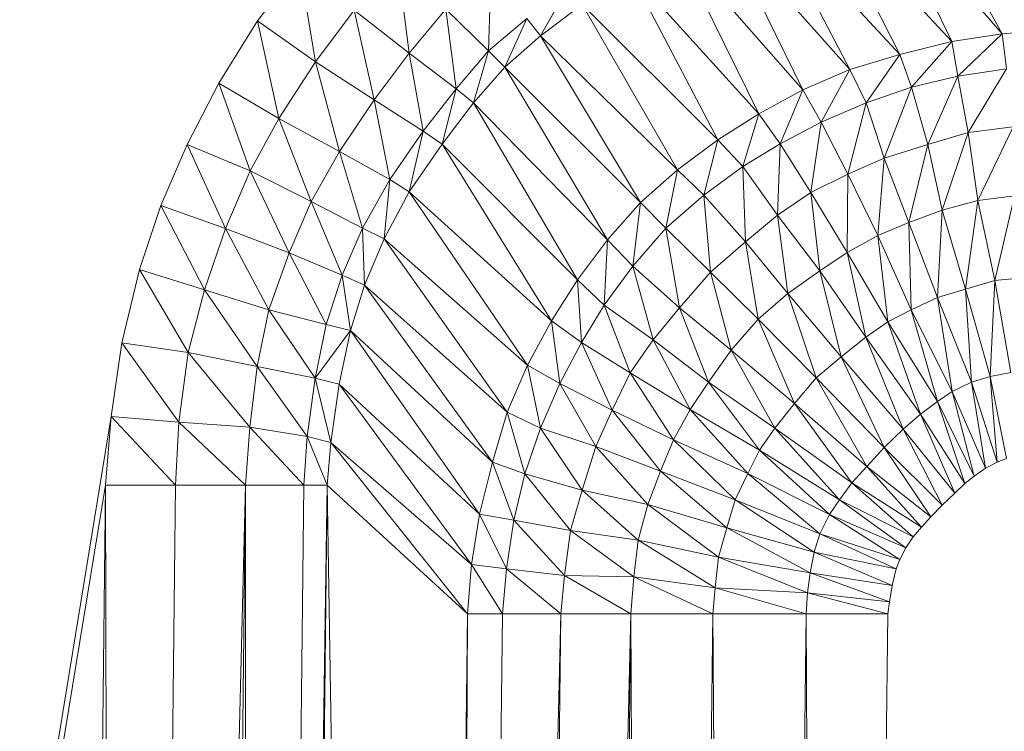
# Model space of a CAD drawing. Header units: metres. Extents: x 391.1 to 427.5, y 12.7 to 28.4.
# Tile 152 of 247: x 408.1951 to 408.252, y 24.031 to 24.072. Entities that reach past the tile are written whole.
import ezdxf

# ---------------------------------------------------------------- set-up
doc = ezdxf.new("R2010")
doc.units = ezdxf.units.M
doc.layers.add('02_MOBILIARIO', color=7, linetype='Continuous', lineweight=18)

# ---------------------------------------------------------------- blocks, each defined once
blk = doc.blocks.new('Family - Plats de dutxa PS-1-153501-01_PCI_PS1')
at = {"layer": '02_MOBILIARIO', "color": 253, "true_color": 0xaaaaaa}
for p, q in [((0.120128, 0.720494), (0.115559, 0.728821)), ((0.115559, 0.728821), (0.120128, 0.720494)), ((0.117235, 0.720043), (0.109721, 0.728133)), ((0.11423, 0.719293), (0.109721, 0.728133)), ((0.109721, 0.728133), (0.11423, 0.719293)), ((0.109721, 0.728133), (0.117235, 0.720043)), ((0.120128, 0.720494), (0.113086, 0.728618)), ((0.117235, 0.720043), (0.113086, 0.728618)), ((0.113086, 0.728618), (0.117235, 0.720043)), ((0.113086, 0.728618), (0.120128, 0.720494)), ((0.11423, 0.719293), (0.106628, 0.727487)), ((0.111338, 0.71843), (0.106628, 0.727487)), ((0.106628, 0.727487), (0.111338, 0.71843)), ((0.106628, 0.727487), (0.11423, 0.719293)), ((0.111338, 0.71843), (0.10401, 0.726672)), ((0.108633, 0.717266), (0.10401, 0.726672)), ((0.10401, 0.726672), (0.108633, 0.717266)), ((0.10401, 0.726672), (0.111338, 0.71843)), ((0.108633, 0.717266), (0.101344, 0.725544)), ((0.106078, 0.715878), (0.101344, 0.725544)), ((0.101344, 0.725544), (0.106078, 0.715878)), ((0.101344, 0.725544), (0.108633, 0.717266)), ((0.085222, 0.724776), (0.085896, 0.719382)), ((0.085896, 0.719382), (0.085222, 0.724776)), ((0.077141, 0.721235), (0.07957, 0.724408)), ((0.077141, 0.721235), (0.07957, 0.724408)), ((0.07957, 0.724408), (0.080487, 0.718877)), ((0.080487, 0.718877), (0.07957, 0.724408)), ((0.09048, 0.719517), (0.090615, 0.724101)), ((0.090615, 0.724101), (0.09048, 0.719517)), ((0.106078, 0.715878), (0.098635, 0.724094)), ((0.103712, 0.714376), (0.098635, 0.724094)), ((0.098635, 0.724094), (0.103712, 0.714376)), ((0.098635, 0.724094), (0.106078, 0.715878)), ((0.093482, 0.720373), (0.095127, 0.723292)), ((0.095127, 0.723292), (0.093482, 0.720373)), ((0.088009, 0.721908), (0.085896, 0.719382)), ((0.085896, 0.719382), (0.088009, 0.721908)), ((0.088009, 0.721908), (0.09048, 0.719517)), ((0.088009, 0.721908), (0.088619, 0.717308)), ((0.088619, 0.717308), (0.088009, 0.721908)), ((0.088009, 0.721908), (0.09048, 0.719517)), ((0.093482, 0.720373), (0.095882, 0.72219)), ((0.095882, 0.72219), (0.093482, 0.720373)), ((0.103712, 0.714376), (0.095882, 0.72219)), ((0.101401, 0.712641), (0.095882, 0.72219)), ((0.095882, 0.72219), (0.101401, 0.712641)), ((0.095882, 0.72219), (0.103712, 0.714376)), ((0.080487, 0.718877), (0.082717, 0.721855)), ((0.082717, 0.721855), (0.080487, 0.718877)), ((0.085896, 0.719382), (0.082717, 0.721855)), ((0.082717, 0.721855), (0.085896, 0.719382)), ((0.082717, 0.721855), (0.083873, 0.716686)), ((0.083873, 0.716686), (0.082717, 0.721855)), ((0.092689, 0.721378), (0.09048, 0.719517)), ((0.09048, 0.719517), (0.092689, 0.721378)), ((0.091424, 0.718573), (0.092689, 0.721378)), ((0.092689, 0.721378), (0.091424, 0.718573)), ((0.093482, 0.720373), (0.092689, 0.721378)), ((0.092689, 0.721378), (0.093482, 0.720373)), ((0.074923, 0.717635), (0.077141, 0.721235)), ((0.074923, 0.717635), (0.077141, 0.721235)), ((0.077141, 0.721235), (0.080487, 0.718877)), ((0.077141, 0.721235), (0.07838, 0.71561)), ((0.07838, 0.71561), (0.077141, 0.721235)), ((0.080487, 0.718877), (0.077141, 0.721235)), ((0.091424, 0.718573), (0.093482, 0.720373)), ((0.093482, 0.720373), (0.091424, 0.718573)), ((0.101401, 0.712641), (0.093482, 0.720373)), ((0.099255, 0.710758), (0.093482, 0.720373)), ((0.093482, 0.720373), (0.099255, 0.710758)), ((0.093482, 0.720373), (0.101401, 0.712641)), ((0.120128, 0.720494), (0.117235, 0.720043)), ((0.117235, 0.720043), (0.120128, 0.720494)), ((0.117573, 0.718054), (0.120128, 0.720494)), ((0.120128, 0.720494), (0.117573, 0.718054)), ((0.122975, 0.720731), (0.120128, 0.720494)), ((0.120128, 0.720494), (0.122975, 0.720731)), ((0.120391, 0.718467), (0.120128, 0.720494)), ((0.120128, 0.720494), (0.120391, 0.718467)), ((0.117235, 0.720043), (0.11423, 0.719293)), ((0.11423, 0.719293), (0.117235, 0.720043)), ((0.114906, 0.717416), (0.117235, 0.720043)), ((0.117235, 0.720043), (0.114906, 0.717416)), ((0.117573, 0.718054), (0.117235, 0.720043)), ((0.117235, 0.720043), (0.117573, 0.718054)), ((0.083873, 0.716686), (0.085896, 0.719382)), ((0.085896, 0.719382), (0.083873, 0.716686)), ((0.085896, 0.719382), (0.088619, 0.717308)), ((0.085896, 0.719382), (0.086705, 0.71487)), ((0.086705, 0.71487), (0.085896, 0.719382)), ((0.088619, 0.717308), (0.085896, 0.719382)), ((0.09048, 0.719517), (0.088619, 0.717308)), ((0.088619, 0.717308), (0.09048, 0.719517)), ((0.09048, 0.719517), (0.089624, 0.716515)), ((0.089624, 0.716515), (0.09048, 0.719517)), ((0.09048, 0.719517), (0.091424, 0.718573)), ((0.09048, 0.719517), (0.091424, 0.718573)), ((0.11423, 0.719293), (0.111338, 0.71843)), ((0.111338, 0.71843), (0.11423, 0.719293)), ((0.112277, 0.716516), (0.11423, 0.719293)), ((0.11423, 0.719293), (0.112277, 0.716516)), ((0.114906, 0.717416), (0.11423, 0.719293)), ((0.11423, 0.719293), (0.114906, 0.717416)), ((0.07838, 0.71561), (0.080487, 0.718877)), ((0.080487, 0.718877), (0.07838, 0.71561)), ((0.083873, 0.716686), (0.080487, 0.718877)), ((0.080487, 0.718877), (0.083873, 0.716686)), ((0.080487, 0.718877), (0.081883, 0.713704)), ((0.081883, 0.713704), (0.080487, 0.718877)), ((0.089624, 0.716515), (0.091424, 0.718573)), ((0.091424, 0.718573), (0.089624, 0.716515)), ((0.091424, 0.718573), (0.099255, 0.710758)), ((0.091424, 0.718573), (0.097357, 0.708596)), ((0.097357, 0.708596), (0.091424, 0.718573)), ((0.091424, 0.718573), (0.099255, 0.710758)), ((0.120391, 0.718467), (0.117573, 0.718054)), ((0.117573, 0.718054), (0.120391, 0.718467)), ((0.118175, 0.714789), (0.120391, 0.718467)), ((0.120391, 0.718467), (0.118175, 0.714789)), ((0.111338, 0.71843), (0.108633, 0.717266)), ((0.108633, 0.717266), (0.111338, 0.71843)), ((0.109685, 0.71539), (0.111338, 0.71843)), ((0.111338, 0.71843), (0.109685, 0.71539)), ((0.112277, 0.716516), (0.111338, 0.71843)), ((0.111338, 0.71843), (0.112277, 0.716516)), ((0.117573, 0.718054), (0.114906, 0.717416)), ((0.114906, 0.717416), (0.117573, 0.718054)), ((0.115842, 0.71411), (0.117573, 0.718054)), ((0.117573, 0.718054), (0.115842, 0.71411)), ((0.118175, 0.714789), (0.117573, 0.718054)), ((0.117573, 0.718054), (0.118175, 0.714789)), ((0.073086, 0.714101), (0.074923, 0.717635)), ((0.073086, 0.714101), (0.074923, 0.717635)), ((0.07838, 0.71561), (0.074923, 0.717635)), ((0.074923, 0.717635), (0.07838, 0.71561)), ((0.074923, 0.717635), (0.076727, 0.712582)), ((0.076727, 0.712582), (0.074923, 0.717635)), ((0.114906, 0.717416), (0.112277, 0.716516)), ((0.112277, 0.716516), (0.114906, 0.717416)), ((0.113325, 0.713322), (0.114906, 0.717416)), ((0.114906, 0.717416), (0.113325, 0.713322)), ((0.114906, 0.717416), (0.115842, 0.71411)), ((0.115842, 0.71411), (0.114906, 0.717416)), ((0.088619, 0.717308), (0.086705, 0.71487)), ((0.086705, 0.71487), (0.088619, 0.717308)), ((0.088619, 0.717308), (0.087807, 0.714116)), ((0.087807, 0.714116), (0.088619, 0.717308)), ((0.089624, 0.716515), (0.088619, 0.717308)), ((0.088619, 0.717308), (0.089624, 0.716515)), ((0.108633, 0.717266), (0.106078, 0.715878)), ((0.106078, 0.715878), (0.108633, 0.717266)), ((0.107314, 0.714148), (0.108633, 0.717266)), ((0.108633, 0.717266), (0.107314, 0.714148)), ((0.109685, 0.71539), (0.108633, 0.717266)), ((0.108633, 0.717266), (0.109685, 0.71539)), ((0.081883, 0.713704), (0.083873, 0.716686)), ((0.083873, 0.716686), (0.081883, 0.713704)), ((0.086705, 0.71487), (0.083873, 0.716686)), ((0.083873, 0.716686), (0.086705, 0.71487)), ((0.083873, 0.716686), (0.084782, 0.712078)), ((0.084782, 0.712078), (0.083873, 0.716686)), ((0.087807, 0.714116), (0.089624, 0.716515)), ((0.089624, 0.716515), (0.087807, 0.714116)), ((0.097357, 0.708596), (0.089624, 0.716515)), ((0.089624, 0.716515), (0.097357, 0.708596)), ((0.089624, 0.716515), (0.095621, 0.706286)), ((0.095621, 0.706286), (0.089624, 0.716515)), ((0.112277, 0.716516), (0.109685, 0.71539)), ((0.109685, 0.71539), (0.112277, 0.716516)), ((0.111221, 0.712384), (0.112277, 0.716516)), ((0.112277, 0.716516), (0.111221, 0.712384)), ((0.113325, 0.713322), (0.112277, 0.716516)), ((0.112277, 0.716516), (0.113325, 0.713322)), ((0.106078, 0.715878), (0.103712, 0.714376)), ((0.103712, 0.714376), (0.106078, 0.715878)), ((0.105173, 0.712834), (0.106078, 0.715878)), ((0.106078, 0.715878), (0.105173, 0.712834)), ((0.107314, 0.714148), (0.106078, 0.715878)), ((0.106078, 0.715878), (0.107314, 0.714148)), ((0.07838, 0.71561), (0.076727, 0.712582)), ((0.076727, 0.712582), (0.07838, 0.71561)), ((0.081883, 0.713704), (0.07838, 0.71561)), ((0.07838, 0.71561), (0.081883, 0.713704)), ((0.07838, 0.71561), (0.080239, 0.710814)), ((0.080239, 0.710814), (0.07838, 0.71561)), ((0.109685, 0.71539), (0.107314, 0.714148)), ((0.107314, 0.714148), (0.109685, 0.71539)), ((0.10908, 0.711333), (0.109685, 0.71539)), ((0.109685, 0.71539), (0.10908, 0.711333)), ((0.111221, 0.712384), (0.109685, 0.71539)), ((0.109685, 0.71539), (0.111221, 0.712384)), ((0.120767, 0.715127), (0.118175, 0.714789)), ((0.118175, 0.714789), (0.120767, 0.715127)), ((0.118734, 0.710871), (0.120767, 0.715127)), ((0.120767, 0.715127), (0.118734, 0.710871)), ((0.084782, 0.712078), (0.086705, 0.71487)), ((0.086705, 0.71487), (0.084782, 0.712078)), ((0.086705, 0.71487), (0.085903, 0.711362)), ((0.085903, 0.711362), (0.086705, 0.71487)), ((0.086705, 0.71487), (0.087807, 0.714116)), ((0.087807, 0.714116), (0.086705, 0.71487)), ((0.115842, 0.71411), (0.118175, 0.714789)), ((0.118175, 0.714789), (0.115842, 0.71411)), ((0.116668, 0.710308), (0.118175, 0.714789)), ((0.118175, 0.714789), (0.116668, 0.710308)), ((0.118734, 0.710871), (0.118175, 0.714789)), ((0.118175, 0.714789), (0.118734, 0.710871)), ((0.071574, 0.710589), (0.073086, 0.714101)), ((0.071574, 0.710589), (0.073086, 0.714101)), ((0.073086, 0.714101), (0.076727, 0.712582)), ((0.073086, 0.714101), (0.0753, 0.709251)), ((0.0753, 0.709251), (0.073086, 0.714101)), ((0.076727, 0.712582), (0.073086, 0.714101)), ((0.085903, 0.711362), (0.087807, 0.714116)), ((0.087807, 0.714116), (0.085903, 0.711362)), ((0.095621, 0.706286), (0.087807, 0.714116)), ((0.087807, 0.714116), (0.095621, 0.706286)), ((0.087807, 0.714116), (0.09412, 0.703919)), ((0.09412, 0.703919), (0.087807, 0.714116)), ((0.103712, 0.714376), (0.101401, 0.712641)), ((0.101401, 0.712641), (0.103712, 0.714376)), ((0.102919, 0.711183), (0.103712, 0.714376)), ((0.103712, 0.714376), (0.102919, 0.711183)), ((0.105173, 0.712834), (0.103712, 0.714376)), ((0.103712, 0.714376), (0.105173, 0.712834)), ((0.107314, 0.714148), (0.105173, 0.712834)), ((0.105173, 0.712834), (0.107314, 0.714148)), ((0.107164, 0.710019), (0.107314, 0.714148)), ((0.107314, 0.714148), (0.107164, 0.710019)), ((0.10908, 0.711333), (0.107314, 0.714148)), ((0.107314, 0.714148), (0.10908, 0.711333)), ((0.113325, 0.713322), (0.115842, 0.71411)), ((0.115842, 0.71411), (0.113325, 0.713322)), ((0.114752, 0.709595), (0.115842, 0.71411)), ((0.115842, 0.71411), (0.114752, 0.709595)), ((0.116668, 0.710308), (0.115842, 0.71411)), ((0.115842, 0.71411), (0.116668, 0.710308)), ((0.080239, 0.710814), (0.081883, 0.713704)), ((0.081883, 0.713704), (0.080239, 0.710814)), ((0.084782, 0.712078), (0.081883, 0.713704)), ((0.081883, 0.713704), (0.084782, 0.712078)), ((0.081883, 0.713704), (0.083199, 0.70927)), ((0.083199, 0.70927), (0.081883, 0.713704)), ((0.105173, 0.712834), (0.102919, 0.711183)), ((0.102919, 0.711183), (0.105173, 0.712834)), ((0.107164, 0.710019), (0.105173, 0.712834)), ((0.105323, 0.708481), (0.105173, 0.712834)), ((0.105173, 0.712834), (0.105323, 0.708481)), ((0.105173, 0.712834), (0.107164, 0.710019)), ((0.113325, 0.713322), (0.111221, 0.712384)), ((0.111221, 0.712384), (0.113325, 0.713322)), ((0.112949, 0.708845), (0.113325, 0.713322)), ((0.113325, 0.713322), (0.112949, 0.708845)), ((0.113325, 0.713322), (0.114752, 0.709595)), ((0.114752, 0.709595), (0.113325, 0.713322)), ((0.0753, 0.709251), (0.076727, 0.712582)), ((0.076727, 0.712582), (0.0753, 0.709251)), ((0.076727, 0.712582), (0.080239, 0.710814)), ((0.076727, 0.712582), (0.078968, 0.707857)), ((0.078968, 0.707857), (0.076727, 0.712582)), ((0.080239, 0.710814), (0.076727, 0.712582)), ((0.101401, 0.712641), (0.099255, 0.710758)), ((0.099255, 0.710758), (0.101401, 0.712641)), ((0.100727, 0.70927), (0.101401, 0.712641)), ((0.101401, 0.712641), (0.100727, 0.70927)), ((0.102919, 0.711183), (0.101401, 0.712641)), ((0.101401, 0.712641), (0.102919, 0.711183)), ((0.111221, 0.712384), (0.10908, 0.711333)), ((0.10908, 0.711333), (0.111221, 0.712384)), ((0.111184, 0.707869), (0.111221, 0.712384)), ((0.111221, 0.712384), (0.111184, 0.707869)), ((0.112949, 0.708845), (0.111221, 0.712384)), ((0.111221, 0.712384), (0.112949, 0.708845)), ((0.083199, 0.70927), (0.084782, 0.712078)), ((0.084782, 0.712078), (0.083199, 0.70927)), ((0.084782, 0.712078), (0.084454, 0.708654)), ((0.084454, 0.708654), (0.084782, 0.712078)), ((0.085903, 0.711362), (0.084782, 0.712078)), ((0.084782, 0.712078), (0.085903, 0.711362)), ((0.084454, 0.708654), (0.085903, 0.711362)), ((0.085903, 0.711362), (0.084454, 0.708654)), ((0.09412, 0.703919), (0.085903, 0.711362)), ((0.085903, 0.711362), (0.09412, 0.703919)), ((0.085903, 0.711362), (0.092731, 0.701364)), ((0.092731, 0.701364), (0.085903, 0.711362)), ((0.102919, 0.711183), (0.100727, 0.70927)), ((0.100727, 0.70927), (0.102919, 0.711183)), ((0.105323, 0.708481), (0.102919, 0.711183)), ((0.103297, 0.706743), (0.102919, 0.711183)), ((0.102919, 0.711183), (0.103297, 0.706743)), ((0.102919, 0.711183), (0.105323, 0.708481)), ((0.10908, 0.711333), (0.107164, 0.710019)), ((0.107164, 0.710019), (0.10908, 0.711333)), ((0.111184, 0.707869), (0.10908, 0.711333)), ((0.109606, 0.706818), (0.10908, 0.711333)), ((0.10908, 0.711333), (0.109606, 0.706818)), ((0.10908, 0.711333), (0.111184, 0.707869)), ((0.118734, 0.710871), (0.120838, 0.711134)), ((0.120838, 0.711134), (0.118734, 0.710871)), ((0.119711, 0.706244), (0.120838, 0.711134)), ((0.120838, 0.711134), (0.119711, 0.706244)), ((0.070343, 0.706895), (0.071574, 0.710589)), ((0.070343, 0.706895), (0.071574, 0.710589)), ((0.0753, 0.709251), (0.071574, 0.710589)), ((0.071574, 0.710589), (0.0753, 0.709251)), ((0.071574, 0.710589), (0.074078, 0.705715)), ((0.074078, 0.705715), (0.071574, 0.710589)), ((0.078968, 0.707857), (0.080239, 0.710814)), ((0.080239, 0.710814), (0.078968, 0.707857)), ((0.083199, 0.70927), (0.080239, 0.710814)), ((0.080239, 0.710814), (0.083199, 0.70927)), ((0.080239, 0.710814), (0.082035, 0.706565)), ((0.082035, 0.706565), (0.080239, 0.710814)), ((0.099255, 0.710758), (0.097357, 0.708596)), ((0.097357, 0.708596), (0.099255, 0.710758)), ((0.099255, 0.710758), (0.098815, 0.707078)), ((0.098815, 0.707078), (0.099255, 0.710758)), ((0.099255, 0.710758), (0.100727, 0.70927)), ((0.099255, 0.710758), (0.100727, 0.70927)), ((0.116668, 0.710308), (0.118734, 0.710871)), ((0.118734, 0.710871), (0.116668, 0.710308)), ((0.11802, 0.705756), (0.118734, 0.710871)), ((0.118734, 0.710871), (0.11802, 0.705756)), ((0.119711, 0.706244), (0.118734, 0.710871)), ((0.118734, 0.710871), (0.119711, 0.706244)), ((0.107164, 0.710019), (0.105323, 0.708481)), ((0.105323, 0.708481), (0.107164, 0.710019)), ((0.109606, 0.706818), (0.107164, 0.710019)), ((0.107765, 0.705505), (0.107164, 0.710019)), ((0.107164, 0.710019), (0.107765, 0.705505)), ((0.107164, 0.710019), (0.109606, 0.706818)), ((0.114752, 0.709595), (0.116668, 0.710308)), ((0.116668, 0.710308), (0.114752, 0.709595)), ((0.116405, 0.705268), (0.116668, 0.710308)), ((0.116668, 0.710308), (0.116405, 0.705268)), ((0.11802, 0.705756), (0.116668, 0.710308)), ((0.116668, 0.710308), (0.11802, 0.705756)), ((0.112949, 0.708845), (0.114752, 0.709595)), ((0.114752, 0.709595), (0.112949, 0.708845)), ((0.116405, 0.705268), (0.114752, 0.709595)), ((0.114885, 0.704551), (0.114752, 0.709595)), ((0.114752, 0.709595), (0.114885, 0.704551)), ((0.114752, 0.709595), (0.116405, 0.705268)), ((0.0753, 0.709251), (0.074078, 0.705715)), ((0.074078, 0.705715), (0.0753, 0.709251)), ((0.078968, 0.707857), (0.0753, 0.709251)), ((0.0753, 0.709251), (0.078968, 0.707857)), ((0.0753, 0.709251), (0.077806, 0.704551)), ((0.077806, 0.704551), (0.0753, 0.709251)), ((0.083199, 0.70927), (0.082035, 0.706565)), ((0.082035, 0.706565), (0.083199, 0.70927)), ((0.084454, 0.708654), (0.083199, 0.70927)), ((0.083199, 0.70927), (0.084454, 0.708654)), ((0.083199, 0.70927), (0.083325, 0.705987)), ((0.083325, 0.705987), (0.083199, 0.70927)), ((0.100727, 0.70927), (0.098815, 0.707078)), ((0.098815, 0.707078), (0.100727, 0.70927)), ((0.100727, 0.70927), (0.103297, 0.706743)), ((0.100727, 0.70927), (0.101517, 0.704674)), ((0.101517, 0.704674), (0.100727, 0.70927)), ((0.100727, 0.70927), (0.103297, 0.706743)), ((0.111184, 0.707869), (0.112949, 0.708845)), ((0.112949, 0.708845), (0.111184, 0.707869)), ((0.114885, 0.704551), (0.112949, 0.708845)), ((0.113536, 0.703877), (0.112949, 0.708845)), ((0.112949, 0.708845), (0.113536, 0.703877)), ((0.112949, 0.708845), (0.114885, 0.704551)), ((0.083325, 0.705987), (0.084454, 0.708654)), ((0.084454, 0.708654), (0.083325, 0.705987)), ((0.092731, 0.701364), (0.084454, 0.708654)), ((0.084454, 0.708654), (0.092731, 0.701364)), ((0.084454, 0.708654), (0.091568, 0.69866)), ((0.091568, 0.69866), (0.084454, 0.708654)), ((0.097357, 0.708596), (0.095621, 0.706286)), ((0.095621, 0.706286), (0.097357, 0.708596)), ((0.097357, 0.708596), (0.097163, 0.704824)), ((0.097163, 0.704824), (0.097357, 0.708596)), ((0.098815, 0.707078), (0.097357, 0.708596)), ((0.097357, 0.708596), (0.098815, 0.707078)), ((0.105323, 0.708481), (0.103297, 0.706743)), ((0.103297, 0.706743), (0.105323, 0.708481)), ((0.105323, 0.708481), (0.107765, 0.705505)), ((0.107765, 0.705505), (0.105323, 0.708481)), ((0.106053, 0.704015), (0.105323, 0.708481)), ((0.105323, 0.708481), (0.106053, 0.704015)), ((0.077806, 0.704551), (0.078968, 0.707857)), ((0.078968, 0.707857), (0.077806, 0.704551)), ((0.082035, 0.706565), (0.078968, 0.707857)), ((0.078968, 0.707857), (0.082035, 0.706565)), ((0.078968, 0.707857), (0.081118, 0.70371)), ((0.081118, 0.70371), (0.078968, 0.707857)), ((0.109606, 0.706818), (0.111184, 0.707869)), ((0.111184, 0.707869), (0.109606, 0.706818)), ((0.113536, 0.703877), (0.111184, 0.707869)), ((0.112273, 0.702979), (0.111184, 0.707869)), ((0.111184, 0.707869), (0.112273, 0.702979)), ((0.111184, 0.707869), (0.113536, 0.703877)), ((0.069318, 0.702653), (0.070343, 0.706895)), ((0.069318, 0.702653), (0.070343, 0.706895)), ((0.074078, 0.705715), (0.070343, 0.706895)), ((0.070343, 0.706895), (0.074078, 0.705715)), ((0.070343, 0.706895), (0.073146, 0.702106)), ((0.073146, 0.702106), (0.070343, 0.706895)), ((0.082035, 0.706565), (0.081118, 0.70371)), ((0.081118, 0.70371), (0.082035, 0.706565)), ((0.083325, 0.705987), (0.082035, 0.706565)), ((0.082035, 0.706565), (0.083325, 0.705987)), ((0.082035, 0.706565), (0.08251, 0.70337)), ((0.08251, 0.70337), (0.082035, 0.706565)), ((0.098815, 0.707078), (0.097163, 0.704824)), ((0.097163, 0.704824), (0.098815, 0.707078)), ((0.101517, 0.704674), (0.098815, 0.707078)), ((0.098815, 0.707078), (0.101517, 0.704674)), ((0.098815, 0.707078), (0.099978, 0.702833)), ((0.099978, 0.702833), (0.098815, 0.707078)), ((0.103297, 0.706743), (0.101517, 0.704674)), ((0.101517, 0.704674), (0.103297, 0.706743)), ((0.103297, 0.706743), (0.106053, 0.704015)), ((0.103297, 0.706743), (0.104493, 0.702232)), ((0.104493, 0.702232), (0.103297, 0.706743)), ((0.103297, 0.706743), (0.106053, 0.704015)), ((0.107765, 0.705505), (0.109606, 0.706818)), ((0.109606, 0.706818), (0.107765, 0.705505)), ((0.112273, 0.702979), (0.109606, 0.706818)), ((0.11084, 0.701854), (0.109606, 0.706818)), ((0.109606, 0.706818), (0.11084, 0.701854)), ((0.109606, 0.706818), (0.112273, 0.702979)), ((0.08251, 0.70337), (0.083325, 0.705987)), ((0.083325, 0.705987), (0.08251, 0.70337)), ((0.091568, 0.69866), (0.083325, 0.705987)), ((0.083325, 0.705987), (0.091568, 0.69866)), ((0.083325, 0.705987), (0.090705, 0.695767)), ((0.090705, 0.695767), (0.083325, 0.705987)), ((0.095621, 0.706286), (0.09412, 0.703919)), ((0.09412, 0.703919), (0.095621, 0.706286)), ((0.097163, 0.704824), (0.095621, 0.706286)), ((0.095621, 0.706286), (0.097163, 0.704824)), ((0.095621, 0.706286), (0.09585, 0.702683)), ((0.09585, 0.702683), (0.095621, 0.706286)), ((0.119711, 0.706244), (0.11802, 0.705756)), ((0.11802, 0.705756), (0.119711, 0.706244)), ((0.119433, 0.700706), (0.119711, 0.706244)), ((0.119711, 0.706244), (0.119433, 0.700706)), ((0.121477, 0.706432), (0.119711, 0.706244)), ((0.119711, 0.706244), (0.121477, 0.706432)), ((0.120627, 0.700944), (0.119711, 0.706244)), ((0.119711, 0.706244), (0.120627, 0.700944)), ((0.074078, 0.705715), (0.073146, 0.702106)), ((0.073146, 0.702106), (0.074078, 0.705715)), ((0.074078, 0.705715), (0.077806, 0.704551)), ((0.074078, 0.705715), (0.077134, 0.701296)), ((0.077134, 0.701296), (0.074078, 0.705715)), ((0.077806, 0.704551), (0.074078, 0.705715)), ((0.106053, 0.704015), (0.107765, 0.705505)), ((0.107765, 0.705505), (0.106053, 0.704015)), ((0.11084, 0.701854), (0.107765, 0.705505)), ((0.10939, 0.700643), (0.107765, 0.705505)), ((0.107765, 0.705505), (0.10939, 0.700643)), ((0.107765, 0.705505), (0.11084, 0.701854)), ((0.11802, 0.705756), (0.116405, 0.705268)), ((0.116405, 0.705268), (0.11802, 0.705756)), ((0.119433, 0.700706), (0.11802, 0.705756)), ((0.118359, 0.700386), (0.11802, 0.705756)), ((0.11802, 0.705756), (0.118359, 0.700386)), ((0.11802, 0.705756), (0.119433, 0.700706)), ((0.097163, 0.704824), (0.09585, 0.702683)), ((0.09585, 0.702683), (0.097163, 0.704824)), ((0.099978, 0.702833), (0.097163, 0.704824)), ((0.097163, 0.704824), (0.099978, 0.702833)), ((0.097163, 0.704824), (0.098664, 0.700917)), ((0.098664, 0.700917), (0.097163, 0.704824)), ((0.116405, 0.705268), (0.114885, 0.704551)), ((0.114885, 0.704551), (0.116405, 0.705268)), ((0.118359, 0.700386), (0.116405, 0.705268)), ((0.117241, 0.699839), (0.116405, 0.705268)), ((0.116405, 0.705268), (0.117241, 0.699839)), ((0.116405, 0.705268), (0.118359, 0.700386)), ((0.077134, 0.701296), (0.077806, 0.704551)), ((0.077806, 0.704551), (0.077134, 0.701296)), ((0.081118, 0.70371), (0.077806, 0.704551)), ((0.077806, 0.704551), (0.081118, 0.70371)), ((0.077806, 0.704551), (0.080472, 0.700616)), ((0.080472, 0.700616), (0.077806, 0.704551)), ((0.101517, 0.704674), (0.099978, 0.702833)), ((0.099978, 0.702833), (0.101517, 0.704674)), ((0.101517, 0.704674), (0.104493, 0.702232)), ((0.101517, 0.704674), (0.103179, 0.700391)), ((0.103179, 0.700391), (0.101517, 0.704674)), ((0.104493, 0.702232), (0.101517, 0.704674)), ((0.114885, 0.704551), (0.113536, 0.703877)), ((0.113536, 0.703877), (0.114885, 0.704551)), ((0.117241, 0.699839), (0.114885, 0.704551)), ((0.116405, 0.69926), (0.114885, 0.704551)), ((0.114885, 0.704551), (0.116405, 0.69926)), ((0.114885, 0.704551), (0.117241, 0.699839)), ((0.081118, 0.70371), (0.080472, 0.700616)), ((0.081118, 0.70371), (0.080472, 0.700616)), ((0.08251, 0.70337), (0.081118, 0.70371)), ((0.081118, 0.70371), (0.08251, 0.70337)), ((0.09412, 0.703919), (0.092731, 0.701364)), ((0.092731, 0.701364), (0.09412, 0.703919)), ((0.09585, 0.702683), (0.09412, 0.703919)), ((0.09412, 0.703919), (0.09585, 0.702683)), ((0.09412, 0.703919), (0.094608, 0.700313)), ((0.094608, 0.700313), (0.09412, 0.703919)), ((0.104493, 0.702232), (0.106053, 0.704015)), ((0.106053, 0.704015), (0.104493, 0.702232)), ((0.106053, 0.704015), (0.10939, 0.700643)), ((0.106053, 0.704015), (0.108143, 0.699158)), ((0.108143, 0.699158), (0.106053, 0.704015)), ((0.106053, 0.704015), (0.10939, 0.700643)), ((0.113536, 0.703877), (0.112273, 0.702979)), ((0.112273, 0.702979), (0.113536, 0.703877)), ((0.116405, 0.69926), (0.113536, 0.703877)), ((0.115428, 0.698547), (0.113536, 0.703877)), ((0.113536, 0.703877), (0.115428, 0.698547)), ((0.113536, 0.703877), (0.116405, 0.69926)), ((0.080472, 0.700616), (0.08251, 0.70337)), ((0.08251, 0.70337), (0.080472, 0.700616)), ((0.081865, 0.700276), (0.08251, 0.70337)), ((0.081865, 0.700276), (0.08251, 0.70337)), ((0.090705, 0.695767), (0.08251, 0.70337)), ((0.08251, 0.70337), (0.090705, 0.695767)), ((0.08251, 0.70337), (0.089954, 0.692762)), ((0.089954, 0.692762), (0.08251, 0.70337)), ((0.069318, 0.702653), (0.068703, 0.698412)), ((0.068703, 0.698412), (0.069318, 0.702653)), ((0.073146, 0.702106), (0.069318, 0.702653)), ((0.069318, 0.702653), (0.073146, 0.702106)), ((0.069318, 0.702653), (0.072599, 0.69807)), ((0.072599, 0.69807), (0.069318, 0.702653)), ((0.09585, 0.702683), (0.094608, 0.700313)), ((0.094608, 0.700313), (0.09585, 0.702683)), ((0.098664, 0.700917), (0.09585, 0.702683)), ((0.09585, 0.702683), (0.098664, 0.700917)), ((0.09585, 0.702683), (0.097614, 0.698776)), ((0.097614, 0.698776), (0.09585, 0.702683)), ((0.099978, 0.702833), (0.098664, 0.700917)), ((0.098664, 0.700917), (0.099978, 0.702833)), ((0.103179, 0.700391), (0.099978, 0.702833)), ((0.099978, 0.702833), (0.103179, 0.700391)), ((0.099978, 0.702833), (0.102128, 0.698814)), ((0.102128, 0.698814), (0.099978, 0.702833)), ((0.112273, 0.702979), (0.11084, 0.701854)), ((0.11084, 0.701854), (0.112273, 0.702979)), ((0.112273, 0.702979), (0.115428, 0.698547)), ((0.115428, 0.698547), (0.112273, 0.702979)), ((0.114422, 0.697674), (0.112273, 0.702979)), ((0.112273, 0.702979), (0.114422, 0.697674)), ((0.073146, 0.702106), (0.072599, 0.69807)), ((0.072599, 0.69807), (0.073146, 0.702106)), ((0.077134, 0.701296), (0.073146, 0.702106)), ((0.073146, 0.702106), (0.077134, 0.701296)), ((0.073146, 0.702106), (0.076699, 0.697796)), ((0.076699, 0.697796), (0.073146, 0.702106)), ((0.103179, 0.700391), (0.104493, 0.702232)), ((0.104493, 0.702232), (0.103179, 0.700391)), ((0.108143, 0.699158), (0.104493, 0.702232)), ((0.104493, 0.702232), (0.108143, 0.699158)), ((0.104493, 0.702232), (0.107018, 0.697724)), ((0.107018, 0.697724), (0.104493, 0.702232)), ((0.11084, 0.701854), (0.10939, 0.700643)), ((0.10939, 0.700643), (0.11084, 0.701854)), ((0.114422, 0.697674), (0.11084, 0.701854)), ((0.113322, 0.696607), (0.11084, 0.701854)), ((0.11084, 0.701854), (0.113322, 0.696607)), ((0.11084, 0.701854), (0.114422, 0.697674)), ((0.076699, 0.697796), (0.077134, 0.701296)), ((0.077134, 0.701296), (0.076699, 0.697796)), ((0.080472, 0.700616), (0.077134, 0.701296)), ((0.077134, 0.701296), (0.080472, 0.700616)), ((0.077134, 0.701296), (0.080021, 0.697251)), ((0.080021, 0.697251), (0.077134, 0.701296)), ((0.092731, 0.701364), (0.091568, 0.69866)), ((0.091568, 0.69866), (0.092731, 0.701364)), ((0.094608, 0.700313), (0.092731, 0.701364)), ((0.092731, 0.701364), (0.094608, 0.700313)), ((0.092731, 0.701364), (0.093482, 0.697721)), ((0.093482, 0.697721), (0.092731, 0.701364)), ((0.098664, 0.700917), (0.097614, 0.698776)), ((0.097614, 0.698776), (0.098664, 0.700917)), ((0.102128, 0.698814), (0.098664, 0.700917)), ((0.098664, 0.700917), (0.102128, 0.698814)), ((0.098664, 0.700917), (0.101152, 0.697048)), ((0.101152, 0.697048), (0.098664, 0.700917)), ((0.120627, 0.700944), (0.119433, 0.700706)), ((0.119433, 0.700706), (0.120627, 0.700944)), ((0.080472, 0.700616), (0.080021, 0.697251)), ((0.080021, 0.697251), (0.080472, 0.700616)), ((0.081865, 0.700276), (0.080472, 0.700616)), ((0.080472, 0.700616), (0.081865, 0.700276)), ((0.080472, 0.700616), (0.081379, 0.696911)), ((0.081379, 0.696911), (0.080472, 0.700616)), ((0.081379, 0.696911), (0.081865, 0.700276)), ((0.081865, 0.700276), (0.081379, 0.696911)), ((0.089954, 0.692762), (0.081865, 0.700276)), ((0.081865, 0.700276), (0.089954, 0.692762)), ((0.081865, 0.700276), (0.089504, 0.689869)), ((0.089504, 0.689869), (0.081865, 0.700276)), ((0.094608, 0.700313), (0.093482, 0.697721)), ((0.093482, 0.697721), (0.094608, 0.700313)), ((0.097614, 0.698776), (0.094608, 0.700313)), ((0.094608, 0.700313), (0.097614, 0.698776)), ((0.094608, 0.700313), (0.096675, 0.696672)), ((0.096675, 0.696672), (0.094608, 0.700313)), ((0.102128, 0.698814), (0.103179, 0.700391)), ((0.103179, 0.700391), (0.102128, 0.698814)), ((0.107018, 0.697724), (0.103179, 0.700391)), ((0.103179, 0.700391), (0.107018, 0.697724)), ((0.103179, 0.700391), (0.106121, 0.696461)), ((0.106121, 0.696461), (0.103179, 0.700391)), ((0.10939, 0.700643), (0.108143, 0.699158)), ((0.108143, 0.699158), (0.10939, 0.700643)), ((0.10939, 0.700643), (0.113322, 0.696607)), ((0.10939, 0.700643), (0.113322, 0.696607)), ((0.10939, 0.700643), (0.112328, 0.695524)), ((0.112328, 0.695524), (0.10939, 0.700643)), ((0.118359, 0.700386), (0.117241, 0.699839)), ((0.117241, 0.699839), (0.118359, 0.700386)), ((0.119433, 0.700706), (0.118359, 0.700386)), ((0.118359, 0.700386), (0.119433, 0.700706)), ((0.119845, 0.695763), (0.118359, 0.700386)), ((0.119173, 0.695416), (0.118359, 0.700386)), ((0.118359, 0.700386), (0.119173, 0.695416)), ((0.118359, 0.700386), (0.119845, 0.695763)), ((0.120388, 0.69598), (0.119433, 0.700706)), ((0.119845, 0.695763), (0.119433, 0.700706)), ((0.119433, 0.700706), (0.119845, 0.695763)), ((0.119433, 0.700706), (0.120388, 0.69598)), ((0.117241, 0.699839), (0.116405, 0.69926)), ((0.116405, 0.69926), (0.117241, 0.699839)), ((0.119173, 0.695416), (0.117241, 0.699839)), ((0.118521, 0.694959), (0.117241, 0.699839)), ((0.117241, 0.699839), (0.118521, 0.694959)), ((0.117241, 0.699839), (0.119173, 0.695416)), ((0.108143, 0.699158), (0.107018, 0.697724)), ((0.107018, 0.697724), (0.108143, 0.699158)), ((0.112328, 0.695524), (0.108143, 0.699158)), ((0.108143, 0.699158), (0.112328, 0.695524)), ((0.108143, 0.699158), (0.11145, 0.694569)), ((0.11145, 0.694569), (0.108143, 0.699158)), ((0.115428, 0.698547), (0.116405, 0.69926)), ((0.116405, 0.69926), (0.115428, 0.698547)), ((0.118521, 0.694959), (0.116405, 0.69926)), ((0.117982, 0.694539), (0.116405, 0.69926)), ((0.116405, 0.69926), (0.117982, 0.694539)), ((0.116405, 0.69926), (0.118521, 0.694959)), ((0.091568, 0.69866), (0.090705, 0.695767)), ((0.090705, 0.695767), (0.091568, 0.69866)), ((0.093482, 0.697721), (0.091568, 0.69866)), ((0.091568, 0.69866), (0.093482, 0.697721)), ((0.091568, 0.69866), (0.092581, 0.695091)), ((0.092581, 0.695091), (0.091568, 0.69866)), ((0.097614, 0.698776), (0.096675, 0.696672)), ((0.096675, 0.696672), (0.097614, 0.698776)), ((0.101152, 0.697048), (0.097614, 0.698776)), ((0.097614, 0.698776), (0.101152, 0.697048)), ((0.097614, 0.698776), (0.100402, 0.695245)), ((0.100402, 0.695245), (0.097614, 0.698776)), ((0.101152, 0.697048), (0.102128, 0.698814)), ((0.102128, 0.698814), (0.101152, 0.697048)), ((0.106121, 0.696461), (0.102128, 0.698814)), ((0.102128, 0.698814), (0.106121, 0.696461)), ((0.102128, 0.698814), (0.105446, 0.695113)), ((0.105446, 0.695113), (0.102128, 0.698814)), ((0.019997, 0.4), (0.068703, 0.698412)), ((0.068703, 0.698412), (0.019997, 0.4)), ((0.068703, 0.698412), (0.068368, 0.694438)), ((0.068368, 0.694438), (0.068703, 0.698412)), ((0.072599, 0.69807), (0.068703, 0.698412)), ((0.068703, 0.698412), (0.072599, 0.69807)), ((0.068703, 0.698412), (0.072413, 0.694438)), ((0.072413, 0.694438), (0.068703, 0.698412)), ((0.072599, 0.69807), (0.072413, 0.694438)), ((0.072413, 0.694438), (0.072599, 0.69807)), ((0.076699, 0.697796), (0.072599, 0.69807)), ((0.072599, 0.69807), (0.076699, 0.697796)), ((0.072599, 0.69807), (0.076458, 0.694438)), ((0.076458, 0.694438), (0.072599, 0.69807)), ((0.114422, 0.697674), (0.115428, 0.698547)), ((0.115428, 0.698547), (0.114422, 0.697674)), ((0.117982, 0.694539), (0.115428, 0.698547)), ((0.117397, 0.693983), (0.115428, 0.698547)), ((0.115428, 0.698547), (0.117397, 0.693983)), ((0.115428, 0.698547), (0.117982, 0.694539)), ((0.076458, 0.694438), (0.076699, 0.697796)), ((0.076699, 0.697796), (0.076458, 0.694438)), ((0.080021, 0.697251), (0.076699, 0.697796)), ((0.076699, 0.697796), (0.080021, 0.697251)), ((0.076699, 0.697796), (0.079828, 0.694438)), ((0.079828, 0.694438), (0.076699, 0.697796)), ((0.093482, 0.697721), (0.092581, 0.695091)), ((0.092581, 0.695091), (0.093482, 0.697721)), ((0.096675, 0.696672), (0.093482, 0.697721)), ((0.093482, 0.697721), (0.096675, 0.696672)), ((0.093482, 0.697721), (0.095887, 0.694156)), ((0.095887, 0.694156), (0.093482, 0.697721)), ((0.107018, 0.697724), (0.106121, 0.696461)), ((0.106121, 0.696461), (0.107018, 0.697724)), ((0.107018, 0.697724), (0.11145, 0.694569)), ((0.107018, 0.697724), (0.110737, 0.693592)), ((0.110737, 0.693592), (0.107018, 0.697724)), ((0.11145, 0.694569), (0.107018, 0.697724)), ((0.113322, 0.696607), (0.114422, 0.697674)), ((0.114422, 0.697674), (0.113322, 0.696607)), ((0.117397, 0.693983), (0.114422, 0.697674)), ((0.116662, 0.693278), (0.114422, 0.697674)), ((0.114422, 0.697674), (0.116662, 0.693278)), ((0.114422, 0.697674), (0.117397, 0.693983)), ((0.080021, 0.697251), (0.079828, 0.694438)), ((0.079828, 0.694438), (0.080021, 0.697251)), ((0.081379, 0.696911), (0.080021, 0.697251)), ((0.080021, 0.697251), (0.081379, 0.696911)), ((0.080021, 0.697251), (0.081177, 0.694438)), ((0.081177, 0.694438), (0.080021, 0.697251)), ((0.081177, 0.694438), (0.081379, 0.696911)), ((0.081379, 0.696911), (0.081177, 0.694438)), ((0.089504, 0.689869), (0.081379, 0.696911)), ((0.081379, 0.696911), (0.089504, 0.689869)), ((0.081379, 0.696911), (0.089267, 0.687023)), ((0.089267, 0.687023), (0.081379, 0.696911)), ((0.100402, 0.695245), (0.101152, 0.697048)), ((0.101152, 0.697048), (0.100402, 0.695245)), ((0.105446, 0.695113), (0.101152, 0.697048)), ((0.101152, 0.697048), (0.105446, 0.695113)), ((0.101152, 0.697048), (0.104729, 0.693592)), ((0.104729, 0.693592), (0.101152, 0.697048)), ((0.095887, 0.694156), (0.096675, 0.696672)), ((0.096675, 0.696672), (0.095887, 0.694156)), ((0.096675, 0.696672), (0.100402, 0.695245)), ((0.096675, 0.696672), (0.099689, 0.693329)), ((0.099689, 0.693329), (0.096675, 0.696672)), ((0.100402, 0.695245), (0.096675, 0.696672)), ((0.106121, 0.696461), (0.105446, 0.695113)), ((0.105446, 0.695113), (0.106121, 0.696461)), ((0.110737, 0.693592), (0.106121, 0.696461)), ((0.106121, 0.696461), (0.110737, 0.693592)), ((0.106121, 0.696461), (0.110159, 0.692756)), ((0.110159, 0.692756), (0.106121, 0.696461)), ((0.112328, 0.695524), (0.113322, 0.696607)), ((0.113322, 0.696607), (0.112328, 0.695524)), ((0.113322, 0.696607), (0.116662, 0.693278)), ((0.113322, 0.696607), (0.116017, 0.692618)), ((0.116017, 0.692618), (0.113322, 0.696607)), ((0.113322, 0.696607), (0.116662, 0.693278)), ((0.090705, 0.695767), (0.089954, 0.692762)), ((0.089954, 0.692762), (0.090705, 0.695767)), ((0.092581, 0.695091), (0.090705, 0.695767)), ((0.090705, 0.695767), (0.092581, 0.695091)), ((0.090705, 0.695767), (0.091943, 0.692424)), ((0.091943, 0.692424), (0.090705, 0.695767)), ((0.119845, 0.695763), (0.119173, 0.695416)), ((0.119845, 0.695763), (0.119173, 0.695416)), ((0.120388, 0.69598), (0.119845, 0.695763)), ((0.120388, 0.69598), (0.119845, 0.695763)), ((0.099689, 0.693329), (0.100402, 0.695245)), ((0.100402, 0.695245), (0.099689, 0.693329)), ((0.104729, 0.693592), (0.100402, 0.695245)), ((0.100402, 0.695245), (0.104729, 0.693592)), ((0.100402, 0.695245), (0.104241, 0.691977)), ((0.104241, 0.691977), (0.100402, 0.695245)), ((0.11145, 0.694569), (0.112328, 0.695524)), ((0.112328, 0.695524), (0.11145, 0.694569)), ((0.116017, 0.692618), (0.112328, 0.695524)), ((0.112328, 0.695524), (0.116017, 0.692618)), ((0.112328, 0.695524), (0.115478, 0.692017)), ((0.115478, 0.692017), (0.112328, 0.695524)), ((0.119173, 0.695416), (0.118521, 0.694959)), ((0.119173, 0.695416), (0.118521, 0.694959)), ((0.092581, 0.695091), (0.091943, 0.692424)), ((0.091943, 0.692424), (0.092581, 0.695091)), ((0.092581, 0.695091), (0.095887, 0.694156)), ((0.092581, 0.695091), (0.095208, 0.691823)), ((0.095208, 0.691823), (0.092581, 0.695091)), ((0.095887, 0.694156), (0.092581, 0.695091)), ((0.105446, 0.695113), (0.104729, 0.693592)), ((0.104729, 0.693592), (0.105446, 0.695113)), ((0.110159, 0.692756), (0.105446, 0.695113)), ((0.105446, 0.695113), (0.110159, 0.692756)), ((0.105446, 0.695113), (0.109611, 0.691639)), ((0.109611, 0.691639), (0.105446, 0.695113)), ((0.118521, 0.694959), (0.117982, 0.694539)), ((0.118521, 0.694959), (0.117982, 0.694539)), ((0.019997, 0.4), (0.068368, 0.694438)), ((0.019997, 0.4), (0.068368, 0.694438)), ((0.068368, 0.694438), (0.064997, 0.4)), ((0.064997, 0.4), (0.068368, 0.694438)), ((0.068368, 0.694438), (0.072413, 0.694438)), ((0.068368, 0.694438), (0.069042, 0.4)), ((0.069042, 0.4), (0.068368, 0.694438)), ((0.072413, 0.694438), (0.068368, 0.694438)), ((0.072413, 0.694438), (0.069042, 0.4)), ((0.076458, 0.694438), (0.069042, 0.4)), ((0.069042, 0.4), (0.076458, 0.694438)), ((0.072413, 0.694438), (0.069042, 0.4)), ((0.072413, 0.694438), (0.076458, 0.694438)), ((0.076458, 0.694438), (0.072413, 0.694438)), ((0.073087, 0.4), (0.076458, 0.694438)), ((0.073087, 0.4), (0.076458, 0.694438)), ((0.079828, 0.694438), (0.076458, 0.4)), ((0.081177, 0.694438), (0.076458, 0.4)), ((0.076458, 0.4), (0.081177, 0.694438)), ((0.076458, 0.694438), (0.079828, 0.694438)), ((0.076458, 0.694438), (0.076458, 0.4)), ((0.079828, 0.694438), (0.076458, 0.4)), ((0.076458, 0.4), (0.076458, 0.694438)), ((0.079828, 0.694438), (0.076458, 0.694438)), ((0.077806, 0.4), (0.081177, 0.694438)), ((0.077806, 0.4), (0.081177, 0.694438)), ((0.079828, 0.694438), (0.081177, 0.694438)), ((0.081177, 0.694438), (0.079828, 0.694438)), ((0.081177, 0.694438), (0.089267, 0.687023)), ((0.081177, 0.694438), (0.085896, 0.4)), ((0.085896, 0.4), (0.081177, 0.694438)), ((0.089267, 0.687023), (0.081177, 0.694438)), ((0.095208, 0.691823), (0.095887, 0.694156)), ((0.095887, 0.694156), (0.095208, 0.691823)), ((0.099689, 0.693329), (0.095887, 0.694156)), ((0.095887, 0.694156), (0.099689, 0.693329)), ((0.095887, 0.694156), (0.099126, 0.691263)), ((0.099126, 0.691263), (0.095887, 0.694156)), ((0.110737, 0.693592), (0.11145, 0.694569)), ((0.11145, 0.694569), (0.110737, 0.693592)), ((0.115478, 0.692017), (0.11145, 0.694569)), ((0.11145, 0.694569), (0.115478, 0.692017)), ((0.11145, 0.694569), (0.114998, 0.691462)), ((0.114998, 0.691462), (0.11145, 0.694569)), ((0.117982, 0.694539), (0.117397, 0.693983)), ((0.117982, 0.694539), (0.117397, 0.693983)), ((0.104729, 0.693592), (0.104241, 0.691977)), ((0.104241, 0.691977), (0.104729, 0.693592)), ((0.109611, 0.691639), (0.104729, 0.693592)), ((0.104729, 0.693592), (0.109611, 0.691639)), ((0.104729, 0.693592), (0.109291, 0.690564)), ((0.109291, 0.690564), (0.104729, 0.693592)), ((0.110737, 0.693592), (0.110159, 0.692756)), ((0.110159, 0.692756), (0.110737, 0.693592)), ((0.114998, 0.691462), (0.110737, 0.693592)), ((0.110737, 0.693592), (0.114998, 0.691462)), ((0.110737, 0.693592), (0.114581, 0.690825)), ((0.114581, 0.690825), (0.110737, 0.693592)), ((0.117397, 0.693983), (0.116662, 0.693278)), ((0.117397, 0.693983), (0.116662, 0.693278)), ((0.099126, 0.691263), (0.099689, 0.693329)), ((0.099689, 0.693329), (0.099126, 0.691263)), ((0.104241, 0.691977), (0.099689, 0.693329)), ((0.099689, 0.693329), (0.104241, 0.691977)), ((0.099689, 0.693329), (0.103753, 0.690286)), ((0.103753, 0.690286), (0.099689, 0.693329)), ((0.116662, 0.693278), (0.116017, 0.692618)), ((0.116662, 0.693278), (0.116017, 0.692618)), ((0.089954, 0.692762), (0.089504, 0.689869)), ((0.089504, 0.689869), (0.089954, 0.692762)), ((0.091943, 0.692424), (0.089954, 0.692762)), ((0.089954, 0.692762), (0.091943, 0.692424)), ((0.089954, 0.692762), (0.09153, 0.689606)), ((0.09153, 0.689606), (0.089954, 0.692762)), ((0.091943, 0.692424), (0.09153, 0.689606)), ((0.09153, 0.689606), (0.091943, 0.692424)), ((0.095208, 0.691823), (0.091943, 0.692424)), ((0.091943, 0.692424), (0.095208, 0.691823)), ((0.091943, 0.692424), (0.09487, 0.689231)), ((0.09487, 0.689231), (0.091943, 0.692424)), ((0.110159, 0.692756), (0.109611, 0.691639)), ((0.109611, 0.691639), (0.110159, 0.692756)), ((0.114581, 0.690825), (0.110159, 0.692756)), ((0.110159, 0.692756), (0.114581, 0.690825)), ((0.110159, 0.692756), (0.114234, 0.690152)), ((0.114234, 0.690152), (0.110159, 0.692756)), ((0.116017, 0.692618), (0.115478, 0.692017)), ((0.116017, 0.692618), (0.115478, 0.692017)), ((0.095208, 0.691823), (0.09487, 0.689231)), ((0.09487, 0.689231), (0.095208, 0.691823)), ((0.099126, 0.691263), (0.095208, 0.691823)), ((0.095208, 0.691823), (0.099126, 0.691263)), ((0.095208, 0.691823), (0.098863, 0.689159)), ((0.098863, 0.689159), (0.095208, 0.691823)), ((0.104241, 0.691977), (0.103753, 0.690286)), ((0.103753, 0.690286), (0.104241, 0.691977)), ((0.109291, 0.690564), (0.104241, 0.691977)), ((0.104241, 0.691977), (0.109291, 0.690564)), ((0.104241, 0.691977), (0.109053, 0.689371)), ((0.109053, 0.689371), (0.104241, 0.691977)), ((0.115478, 0.692017), (0.114998, 0.691462)), ((0.115478, 0.692017), (0.114998, 0.691462)), ((0.098863, 0.689159), (0.099126, 0.691263)), ((0.099126, 0.691263), (0.098863, 0.689159)), ((0.103753, 0.690286), (0.099126, 0.691263)), ((0.099126, 0.691263), (0.103753, 0.690286)), ((0.099126, 0.691263), (0.103566, 0.688521)), ((0.103566, 0.688521), (0.099126, 0.691263)), ((0.109611, 0.691639), (0.109291, 0.690564)), ((0.109291, 0.690564), (0.109611, 0.691639)), ((0.109611, 0.691639), (0.114234, 0.690152)), ((0.109611, 0.691639), (0.114017, 0.689609)), ((0.114017, 0.689609), (0.109611, 0.691639)), ((0.114234, 0.690152), (0.109611, 0.691639)), ((0.114998, 0.691462), (0.114581, 0.690825)), ((0.114998, 0.691462), (0.114581, 0.690825)), ((0.114581, 0.690825), (0.114234, 0.690152)), ((0.114581, 0.690825), (0.114234, 0.690152)), ((0.103753, 0.690286), (0.103566, 0.688521)), ((0.103566, 0.688521), (0.103753, 0.690286)), ((0.109053, 0.689371), (0.103753, 0.690286)), ((0.103753, 0.690286), (0.109053, 0.689371)), ((0.103753, 0.690286), (0.108901, 0.688221)), ((0.108901, 0.688221), (0.103753, 0.690286)), ((0.109291, 0.690564), (0.109053, 0.689371)), ((0.109053, 0.689371), (0.109291, 0.690564)), ((0.114017, 0.689609), (0.109291, 0.690564)), ((0.109291, 0.690564), (0.114017, 0.689609)), ((0.109291, 0.690564), (0.113779, 0.688655)), ((0.113779, 0.688655), (0.109291, 0.690564)), ((0.114234, 0.690152), (0.114017, 0.689609)), ((0.114234, 0.690152), (0.114017, 0.689609)), ((0.089504, 0.689869), (0.089267, 0.687023)), ((0.089267, 0.687023), (0.089504, 0.689869)), ((0.09153, 0.689606), (0.089504, 0.689869)), ((0.089504, 0.689869), (0.09153, 0.689606)), ((0.089504, 0.689869), (0.091289, 0.687023)), ((0.091289, 0.687023), (0.089504, 0.689869)), ((0.09153, 0.689606), (0.091289, 0.687023)), ((0.091289, 0.687023), (0.09153, 0.689606)), ((0.09487, 0.689231), (0.09153, 0.689606)), ((0.09153, 0.689606), (0.09487, 0.689231)), ((0.09153, 0.689606), (0.09466, 0.687023)), ((0.09466, 0.687023), (0.09153, 0.689606)), ((0.114017, 0.689609), (0.113779, 0.688655)), ((0.114017, 0.689609), (0.113779, 0.688655)), ((0.09487, 0.689231), (0.09466, 0.687023)), ((0.09466, 0.687023), (0.09487, 0.689231)), ((0.098863, 0.689159), (0.09487, 0.689231)), ((0.09487, 0.689231), (0.098863, 0.689159)), ((0.09487, 0.689231), (0.098705, 0.687023)), ((0.098705, 0.687023), (0.09487, 0.689231)), ((0.098705, 0.687023), (0.098863, 0.689159)), ((0.098863, 0.689159), (0.098705, 0.687023)), ((0.103566, 0.688521), (0.098863, 0.689159)), ((0.098863, 0.689159), (0.103566, 0.688521)), ((0.098863, 0.689159), (0.103424, 0.687023)), ((0.103424, 0.687023), (0.098863, 0.689159)), ((0.109053, 0.689371), (0.108901, 0.688221)), ((0.108901, 0.688221), (0.109053, 0.689371)), ((0.113779, 0.688655), (0.109053, 0.689371)), ((0.109053, 0.689371), (0.113779, 0.688655)), ((0.109053, 0.689371), (0.113627, 0.6877)), ((0.113627, 0.6877), (0.109053, 0.689371)), ((0.103566, 0.688521), (0.103424, 0.687023)), ((0.103424, 0.687023), (0.103566, 0.688521)), ((0.108901, 0.688221), (0.103566, 0.688521)), ((0.103566, 0.688521), (0.108901, 0.688221)), ((0.103566, 0.688521), (0.108817, 0.687023)), ((0.108817, 0.687023), (0.103566, 0.688521)), ((0.113779, 0.688655), (0.113627, 0.6877)), ((0.113779, 0.688655), (0.113627, 0.6877)), ((0.108901, 0.688221), (0.108817, 0.687023)), ((0.108817, 0.687023), (0.108901, 0.688221)), ((0.113627, 0.6877), (0.108901, 0.688221)), ((0.108901, 0.688221), (0.113627, 0.6877)), ((0.108901, 0.688221), (0.113536, 0.687023)), ((0.113536, 0.687023), (0.108901, 0.688221)), ((0.113627, 0.6877), (0.113536, 0.687023)), ((0.113627, 0.6877), (0.113536, 0.687023)), ((0.085896, 0.4), (0.089267, 0.687023)), ((0.089267, 0.687023), (0.085896, 0.4)), ((0.091289, 0.687023), (0.087918, 0.4)), ((0.09466, 0.687023), (0.087918, 0.4)), ((0.087918, 0.4), (0.09466, 0.687023)), ((0.089267, 0.687023), (0.087918, 0.4)), ((0.091289, 0.687023), (0.087918, 0.4)), ((0.087918, 0.4), (0.089267, 0.687023)), ((0.089267, 0.687023), (0.091289, 0.687023)), ((0.091289, 0.687023), (0.089267, 0.687023)), ((0.09466, 0.687023), (0.091289, 0.4)), ((0.098705, 0.687023), (0.091289, 0.4)), ((0.091289, 0.4), (0.098705, 0.687023)), ((0.091289, 0.687023), (0.09466, 0.687023)), ((0.091289, 0.4), (0.09466, 0.687023)), ((0.09466, 0.687023), (0.091289, 0.687023)), ((0.09466, 0.687023), (0.098705, 0.687023)), ((0.098705, 0.687023), (0.09466, 0.687023)), ((0.095334, 0.4), (0.098705, 0.687023)), ((0.095334, 0.4), (0.098705, 0.687023)), ((0.098705, 0.687023), (0.103424, 0.687023)), ((0.098705, 0.687023), (0.100053, 0.4)), ((0.100053, 0.4), (0.098705, 0.687023)), ((0.103424, 0.687023), (0.098705, 0.687023)), ((0.100053, 0.4), (0.103424, 0.687023)), ((0.103424, 0.687023), (0.100053, 0.4)), ((0.103424, 0.687023), (0.108817, 0.687023)), ((0.103424, 0.687023), (0.105446, 0.4)), ((0.105446, 0.4), (0.103424, 0.687023)), ((0.108817, 0.687023), (0.103424, 0.687023)), ((0.105446, 0.4), (0.108817, 0.687023)), ((0.108817, 0.687023), (0.105446, 0.4)), ((0.108817, 0.687023), (0.113536, 0.687023)), ((0.108817, 0.687023), (0.110165, 0.4)), ((0.110165, 0.4), (0.108817, 0.687023)), ((0.113536, 0.687023), (0.108817, 0.687023)), ((0.113536, 0.687023), (0.110165, 0.4)), ((0.113536, 0.687023), (0.110165, 0.4))]:
    blk.add_line(p, q, dxfattribs=at)
blk = doc.blocks.new('LONDR55-XX_ZZ-ARQ-CAA-M3D-Londres55_ifc-1-01_PCI_PS1')
at = {"layer": '02_MOBILIARIO', "color": 253, "lineweight": 18, "true_color": 0xaaaaaa}
blk.add_blockref('Family - Plats de dutxa PS-1-153501-01_PCI_PS1', (408.131716, 23.350737), dxfattribs=at)

msp = doc.modelspace()

# ---------------------------------------------------------------- block references
at = {"lineweight": 5}
msp.add_blockref('LONDR55-XX_ZZ-ARQ-CAA-M3D-Londres55_ifc-1-01_PCI_PS1', (0, 0), dxfattribs=at)

doc.saveas('drawing.dxf')
